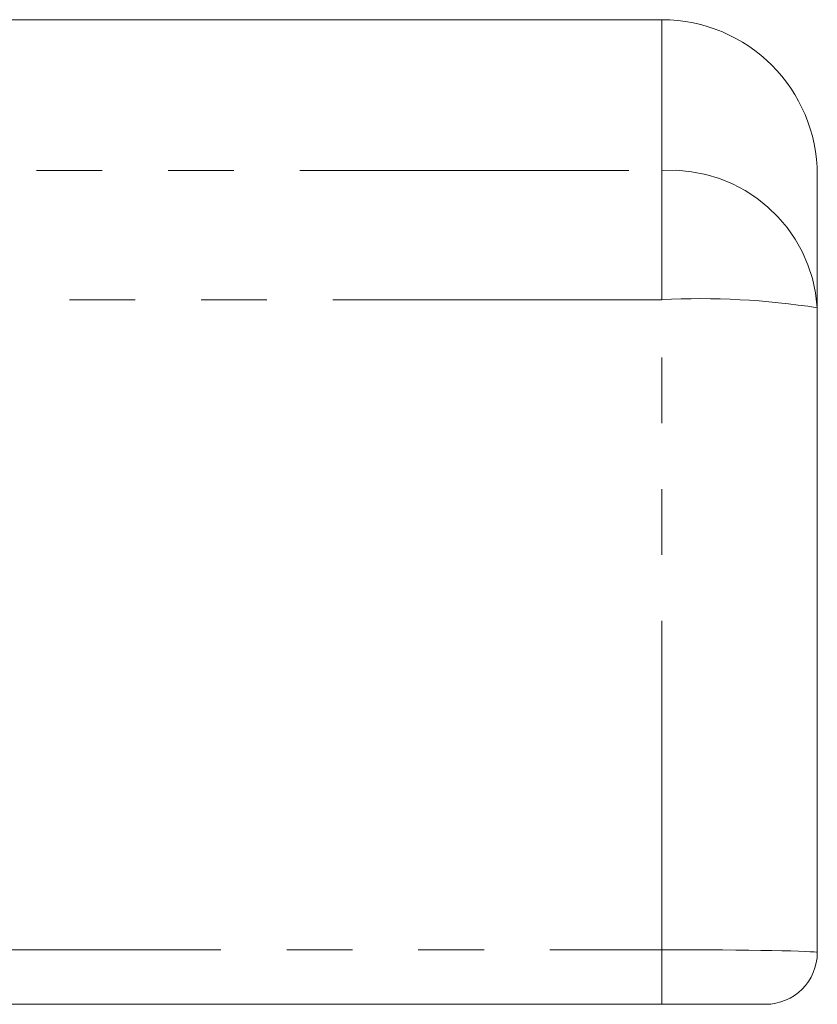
# Model space of a CAD drawing. Header units: millimetres. Extents: x -177 to 753, y -234 to 580.
# Tile 9 of 10: x 436 to 451, y 561 to 580. Entities that reach past the tile are written whole.
import ezdxf

# ---------------------------------------------------------------- set-up
doc = ezdxf.new("R2010")
doc.units = ezdxf.units.MM
doc.linetypes.add('PHANTOM', pattern=[12.7, 6.35, -1.27, 1.27, -1.27, 1.27, -1.27])

msp = doc.modelspace()

# ---------------------------------------------------------------- linework, layer by layer
at = {"color": 7, "linetype": 'Continuous', "lineweight": 15}
for p, q in [((448.397, 580.14), (90.497, 580.14)), ((451.397, 577.14), (451.397, 574.58)), ((451.397, 574.58), (451.397, 562.14)), ((448.397, 561.14), (243.039, 561.14)), ((450.397, 561.14), (448.397, 561.14))]:
    msp.add_line(p, q, dxfattribs=at)
at = {"color": 8, "linetype": 'PHANTOM', "lineweight": 0}
for p, q in [((448.397, 577.231), (448.397, 580.14)), ((149.31, 577.231), (448.397, 577.231)), ((448.397, 577.231), (448.397, 574.737)), ((448.397, 574.737), (149.394, 574.737)), ((448.397, 562.192), (448.397, 574.737)), ((243.039, 562.192), (448.397, 562.192)), ((448.397, 561.14), (448.397, 562.192))]:
    msp.add_line(p, q, dxfattribs=at)
at = {"color": 7, "linetype": 'Continuous', "lineweight": 15}
for centre, radius, start, end in [((448.397, 577.14), 3, 0, 90), ((450.397, 562.14), 1, 270, 0)]:
    msp.add_arc(centre, radius, start, end, dxfattribs=at)
at = {"color": 8, "linetype": 'PHANTOM', "lineweight": 0}
for centre, radius, start, end in [((448.561, 574.394), 2.842, 3.7539, 93.3165), ((449.145, 560.289), 14.468, 81.0448, 92.9634)]:
    msp.add_arc(centre, radius, start, end, dxfattribs=at)
msp.add_ellipse((448.397, 562.14), major_axis=(3, 0), ratio=0.017445, start_param=0, end_param=1.570796, dxfattribs=at)

doc.saveas('drawing.dxf')
